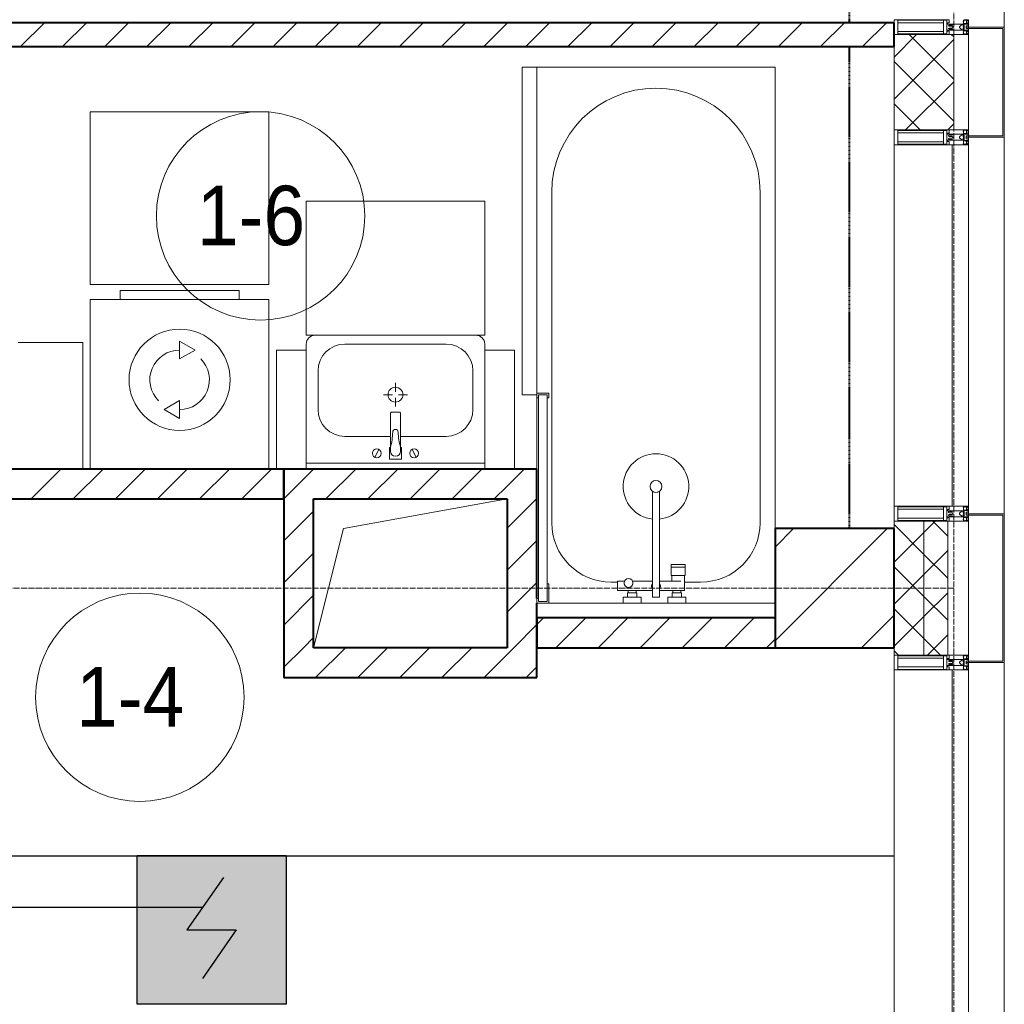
# Model space of a CAD drawing. Header units: millimetres. Extents: x -816133 to 919604, y 87941 to 147341.
# Tile 256 of 256: x 165248 to 168556, y 122935 to 126243. Entities that reach past the tile are written whole.
import ezdxf

# ---------------------------------------------------------------- set-up
doc = ezdxf.new("R2010")
doc.units = ezdxf.units.MM
for name, pattern in [('ADSK_Линия сетки', [25, 20, -2.5, 0, -2.5]), ('Линия сетки', [25, 20, -2.5, 0, -2.5]), ('Штрих_3_1_5_', [4.5, 3, -1.5]), ('Штриховая_ш3 п1_5', [4.5, 3, -1.5])]:
    doc.linetypes.add(name, pattern=pattern)
for name, color, linetype, lineweight in [('A-000-M_MASS', 7, 'Continuous', 18), ('A-010-A_ROOM', 7, 'Continuous', 20), ('A-200-M_WALL', 7, 'Continuous', 18), ('A-200-M_WALL_INT', 7, 'Continuous', 18), ('A-200-M_WALL_PAT', 7, 'Continuous', 40), ('A-214-M_CURT_WALL', 7, 'Continuous', 18), ('A-215-M_CURT_PANEL', 7, 'Continuous', 18), ('A-280-M_COLUMN', 7, 'Continuous', 18), ('A-700-M_FFE', 7, 'Continuous', 18), ('E-610-M_EPS', 7, 'Continuous', 18), ('M-520-M_DRAINAGE_FW', 7, 'Continuous', 18), ('S-280-M_COLUMN', 7, 'Continuous', 18), ('Z-030-M_GRID', 7, 'Continuous', 9), ('Z-060-M_DETAIL', 7, 'Continuous', 18), ('СОУЭ', 1, 'Continuous', 30), ('СС-011-ПОЖ-СИГНАЛИЗАЦИЯ', 1, 'Continuous', 30)]:
    doc.layers.add(name, color=color, linetype=linetype, lineweight=lineweight)
doc.layers.add('A-010-M_ROOM_SEPARATION', color=4, linetype='Штриховая_ш3 п1_5', lineweight=40, true_color=0x00ffff)
doc.layers.add('EI_HATCH_GALV', color=7, linetype='Continuous')
doc.styles.add('Arial_2', font='arial.ttf', dxfattribs={"width": 0.9, "height": 400})

# ---------------------------------------------------------------- blocks, each defined once
blk = doc.blocks.new('13эт')
at = {"layer": 'S-280-M_COLUMN', "lineweight": 9}
h = blk.add_hatch(dxfattribs=at)
h.set_pattern_fill('FP_28', color=9, style=0, pattern_type=2)
h.set_pattern_definition([(45, (306945.4, 105532.93), (-314.309, 314.309), []), (45, (307259.7, 105532.93), (-314.309, 314.309), [555.625, -111.125, 3.353, -107.772])])
h.paths.add_polyline_path([(443495.4, 124132.9), (443495.4, 124532.9), (443095.4, 124532.9), (443095.4, 124132.9)])
at = {"layer": 'A-000-M_MASS', "color": 9}
for p, q in [((441645.4, 124532.9), (442195.4, 124632.9)), ((441545.4, 124132.9), (441645.4, 124532.9))]:
    blk.add_line(p, q, dxfattribs=at)
at = {"layer": 'A-010-A_ROOM', "color": 9}
for centre in [(441367.4, 125583.5), (440961.7, 123966.2)]:
    blk.add_circle(centre, 350, dxfattribs=at)
at = {"layer": 'A-010-M_ROOM_SEPARATION', "color": 9, "linetype": 'Штрих_3_1_5_'}
for p, q in [((443345.4, 126232.9), (443345.4, 126282.9)), ((443345.4, 124532.9), (443345.4, 126152.9))]:
    blk.add_line(p, q, dxfattribs=at)
at = {"layer": 'A-200-M_WALL', "color": 9, "lineweight": 9}
for p, q in [((443495.4, 126192.9), (443495.4, 125872.9)), ((443695.4, 126192.9), (443495.4, 126192.9)), ((443695.4, 125872.9), (443695.4, 126192.9)), ((443495.4, 125872.9), (443695.4, 125872.9)), ((443495.4, 124557.9), (443495.4, 124532.9)), ((443675.4, 124557.9), (443495.4, 124557.9)), ((443595.4, 124107.9), (443595.4, 124557.9)), ((443675.4, 124107.9), (443675.4, 124557.9)), ((443495.4, 124132.9), (443495.4, 124107.9)), ((443495.4, 124107.9), (443675.4, 124107.9))]:
    blk.add_line(p, q, dxfattribs=at)
at = {"layer": 'A-200-M_WALL', "color": 9}
for p, q in [((443495.4, 123432.5), (438695, 123432.5)), ((438695, 123432.5), (443495.4, 123432.5)), ((443495.4, 123433.3), (439995.4, 123433.3)), ((439995.4, 123433.3), (443495.4, 123433.3)), ((443495.4, 123432.5), (443495.4, 123433.3))]:
    blk.add_line(p, q, dxfattribs=at)
at = {"layer": 'A-200-M_WALL_INT', "color": 9, "lineweight": 40}
for p, q in [((443495.4, 126232.9), (439445.4, 126232.9)), ((443495.4, 126152.9), (443495.4, 126232.9)), ((439445.4, 126152.9), (443495.4, 126152.9)), ((441445.4, 124732.9), (439945.4, 124732.9)), ((442195.4, 124732.9), (441445.4, 124732.9)), ((441445.4, 124732.9), (441445.4, 124632.9)), ((441445.4, 124632.9), (441445.4, 124732.9)), ((442295.4, 124732.9), (442195.4, 124732.9)), ((442295.4, 124297.9), (442295.4, 124732.9)), ((439945.4, 124632.9), (441445.4, 124632.9)), ((441445.4, 124632.9), (441445.4, 124132.9)), ((441545.4, 124632.9), (442195.4, 124632.9)), ((441545.4, 124132.9), (441545.4, 124632.9)), ((442195.4, 124632.9), (442195.4, 124132.9)), ((442295.4, 124132.9), (442295.4, 124282.9)), ((443095.4, 124232.9), (442295.4, 124232.9)), ((442295.4, 124232.9), (442295.4, 124132.9)), ((441445.4, 124132.9), (441445.4, 124032.9)), ((442195.4, 124132.9), (441545.4, 124132.9)), ((442295.4, 124132.9), (443095.4, 124132.9)), ((442295.4, 124032.9), (442295.4, 124132.9)), ((441445.4, 124032.9), (442295.4, 124032.9))]:
    blk.add_line(p, q, dxfattribs=at)
at = {"layer": 'A-200-M_WALL_PAT', "color": 9, "linetype": 'Continuous', "lineweight": 9}
for p, q in [((440561.1, 126152.9), (440641.1, 126232.9)), ((440702.5, 126152.9), (440782.5, 126232.9)), ((440843.9, 126152.9), (440923.9, 126232.9)), ((440985.3, 126152.9), (441065.3, 126232.9)), ((441126.8, 126152.9), (441206.8, 126232.9)), ((441268.2, 126152.9), (441348.2, 126232.9)), ((441409.6, 126152.9), (441489.6, 126232.9)), ((441551, 126152.9), (441631, 126232.9)), ((441692.4, 126152.9), (441772.4, 126232.9)), ((441833.9, 126152.9), (441913.9, 126232.9)), ((441975.3, 126152.9), (442055.3, 126232.9)), ((442116.7, 126152.9), (442196.7, 126232.9)), ((442258.1, 126152.9), (442338.1, 126232.9)), ((442399.5, 126152.9), (442479.5, 126232.9)), ((442541, 126152.9), (442621, 126232.9)), ((442682.4, 126152.9), (442762.4, 126232.9)), ((442823.8, 126152.9), (442903.8, 126232.9)), ((442965.2, 126152.9), (443045.2, 126232.9)), ((443106.7, 126152.9), (443186.7, 126232.9)), ((443248.1, 126152.9), (443328.1, 126232.9)), ((443389.5, 126152.9), (443469.5, 126232.9)), ((440596.7, 124632.9), (440696.7, 124732.9)), ((440738.1, 124632.9), (440838.1, 124732.9)), ((440879.5, 124632.9), (440979.5, 124732.9)), ((441021, 124632.9), (441121, 124732.9)), ((441162.4, 124632.9), (441262.4, 124732.9)), ((441303.8, 124632.9), (441403.8, 124732.9)), ((441445.4, 124633.1), (441545.2, 124732.9)), ((441586.7, 124632.9), (441686.7, 124732.9)), ((441728.1, 124632.9), (441828.1, 124732.9)), ((441869.5, 124632.9), (441969.5, 124732.9)), ((442010.9, 124632.9), (442110.9, 124732.9)), ((442195.4, 124676), (442252.3, 124732.9)), ((442152.3, 124632.9), (442195.4, 124676)), ((441445.2, 124632.9), (441445.4, 124633.1)), ((442195.4, 124534.6), (442295.4, 124634.6)), ((441445.4, 124491.7), (441545.4, 124591.7)), ((442195.4, 124393.2), (442295.4, 124493.2)), ((441445.4, 124350.3), (441545.4, 124450.3)), ((442195.4, 124251.7), (442295.4, 124351.7)), ((441445.4, 124208.8), (441545.4, 124308.8)), ((442295.4, 124210.3), (442318, 124232.9)), ((442359.4, 124132.9), (442459.4, 124232.9)), ((442500.9, 124132.9), (442600.9, 124232.9)), ((442642.3, 124132.9), (442742.3, 124232.9)), ((442783.7, 124132.9), (442883.7, 124232.9)), ((442925.1, 124132.9), (443025.1, 124232.9)), ((442218, 124132.9), (442295.4, 124210.3)), ((441510.9, 124132.9), (441545.4, 124167.4)), ((441445.4, 124067.4), (441510.9, 124132.9)), ((441552.3, 124032.9), (441652.3, 124132.9)), ((441693.8, 124032.9), (441793.8, 124132.9)), ((441835.2, 124032.9), (441935.2, 124132.9)), ((441976.6, 124032.9), (442076.6, 124132.9)), ((442118, 124032.9), (442218, 124132.9)), ((443066.6, 124132.9), (443095.4, 124161.8)), ((442259.4, 124032.9), (442295.4, 124068.9))]:
    blk.add_line(p, q, dxfattribs=at)
at = {"layer": 'A-200-M_WALL_PAT', "color": 9, "linetype": 'Continuous', "lineweight": 5}
for p, q in [((443495.4, 126117.4), (443570.9, 126192.9)), ((443695.4, 126043.5), (443546, 126192.9)), ((443695.4, 126184.9), (443687.4, 126192.9)), ((443495.4, 125976), (443695.4, 126176)), ((443695.4, 125902.1), (443495.4, 126102.1)), ((443533.8, 125872.9), (443695.4, 126034.6)), ((443583.1, 125872.9), (443495.4, 125960.6)), ((443675.2, 125872.9), (443695.4, 125893.2)), ((443595.4, 124446.4), (443495.4, 124546.4)), ((443595.4, 124520.4), (443633, 124557.9)), ((443675.4, 124507.8), (443625.3, 124557.9)), ((443495.4, 124420.4), (443595.4, 124520.4)), ((443595.4, 124378.9), (443675.4, 124458.9)), ((443675.4, 124366.4), (443595.4, 124446.4)), ((443595.4, 124305), (443495.4, 124405)), ((443495.4, 124278.9), (443595.4, 124378.9)), ((443595.4, 124237.5), (443675.4, 124317.5)), ((443675.4, 124225), (443595.4, 124305)), ((443595.4, 124163.6), (443495.4, 124263.6)), ((443495.4, 124137.5), (443595.4, 124237.5)), ((443651.1, 124107.9), (443595.4, 124163.6)), ((443607.2, 124107.9), (443675.4, 124176.1)), ((443509.6, 124107.9), (443495.4, 124122.2))]:
    blk.add_line(p, q, dxfattribs=at)
at = {"layer": 'A-214-M_CURT_WALL', "color": 9, "lineweight": 5, "extrusion": (0, 0, -1)}
for p, q in [((443495.4, 126242.9), (443495.4, 126192.9)), ((443745.4, 126217.9), (443745.4, 126242.9)), ((443495.4, 126192.9), (443745.4, 126192.9)), ((443745.4, 126192.9), (443745.4, 126212.9)), ((443745.4, 125872.9), (443495.4, 125872.9)), ((443495.4, 125872.9), (443495.4, 125822.9)), ((443745.4, 125852.9), (443745.4, 125872.9)), ((443495.4, 125822.9), (443745.4, 125822.9)), ((443745.4, 125822.9), (443745.4, 125847.9)), ((443745.4, 124607.9), (443495.4, 124607.9)), ((443495.4, 124607.9), (443495.4, 124557.9)), ((443745.4, 124582.9), (443745.4, 124607.9)), ((443745.4, 124557.9), (443745.4, 124577.9)), ((443495.4, 124557.9), (443745.4, 124557.9)), ((443745.4, 124107.9), (443495.4, 124107.9)), ((443495.4, 124107.9), (443495.4, 124057.9)), ((443745.4, 124087.9), (443745.4, 124107.9)), ((443745.4, 124057.9), (443745.4, 124082.9)), ((443495.4, 124057.9), (443745.4, 124057.9))]:
    blk.add_line(p, q, dxfattribs=at)
at = {"layer": 'A-214-M_CURT_WALL', "color": 9, "lineweight": 5}
for p, q in [((443745.4, 125872.9), (443745.4, 126192.9)), ((443495.4, 124607.9), (443495.4, 125822.9)), ((443745.4, 124107.9), (443745.4, 124557.9)), ((443495.4, 122842.9), (443495.4, 124057.9))]:
    blk.add_line(p, q, dxfattribs=at)
at = {"layer": 'A-215-M_CURT_PANEL', "color": 9, "lineweight": 5}
for p, q in [((443690.4, 125822.9), (443690.4, 124607.9)), ((443745.4, 125822.9), (443690.4, 125822.9)), ((443745.4, 124607.9), (443745.4, 125822.9)), ((443690.4, 124607.9), (443745.4, 124607.9)), ((443690.4, 124057.9), (443690.4, 122842.9)), ((443745.4, 124057.9), (443690.4, 124057.9)), ((443745.4, 122842.9), (443745.4, 124057.9))]:
    blk.add_line(p, q, dxfattribs=at)
at = {"layer": 'A-280-M_COLUMN', "color": 9, "lineweight": 5}
for p, q in [((443865.4, 126217.9), (443865.4, 127482.9)), ((443745.4, 126217.9), (443865.4, 126217.9)), ((443745.4, 126212.9), (443745.4, 126217.9)), ((443865.4, 126217.9), (443865.4, 125847.9)), ((443860.4, 126212.9), (443745.4, 126212.9)), ((443860.4, 125852.9), (443860.4, 126212.9)), ((443745.4, 125847.9), (443745.4, 125852.9)), ((443745.4, 125852.9), (443860.4, 125852.9)), ((443865.4, 125847.9), (443745.4, 125847.9)), ((443865.4, 124582.9), (443865.4, 125847.9)), ((443745.4, 124582.9), (443865.4, 124582.9)), ((443745.4, 124577.9), (443745.4, 124582.9)), ((443860.4, 124577.9), (443745.4, 124577.9)), ((443860.4, 124087.9), (443860.4, 124577.9)), ((443865.4, 124582.9), (443865.4, 124082.9)), ((443745.4, 124082.9), (443745.4, 124087.9)), ((443745.4, 124087.9), (443860.4, 124087.9)), ((443865.4, 124082.9), (443745.4, 124082.9)), ((443865.4, 122817.9), (443865.4, 124082.9))]:
    blk.add_line(p, q, dxfattribs=at)
at = {"layer": 'A-700-M_FFE', "color": 9, "lineweight": 9}
for p, q in [((442295.4, 126082.9), (442245.4, 126082.9)), ((442245.4, 126082.9), (442245.4, 124982.9)), ((442295.4, 124987.8), (442295.4, 126082.9)), ((441395.4, 125932.9), (440795.4, 125932.9)), ((440795.4, 125932.9), (440795.4, 125352.9)), ((441395.4, 125352.9), (441395.4, 125932.9)), ((441520.4, 125632.9), (441520.4, 125182.9)), ((442120.4, 125632.9), (441520.4, 125632.9)), ((442120.4, 125182.9), (442120.4, 125632.9)), ((440795.4, 125352.9), (441395.4, 125352.9)), ((440770.4, 125157.9), (440552.9, 125157.9)), ((440770.4, 124732.9), (440770.4, 125157.9)), ((441520.4, 125182.9), (442120.4, 125182.9)), ((441420.4, 125132.9), (441420.4, 124732.9)), ((441520.4, 125132.9), (441420.4, 125132.9)), ((441520.4, 124732.9), (441520.4, 125132.9)), ((442120.4, 125132.9), (442120.4, 124732.9)), ((442220.4, 125132.9), (442120.4, 125132.9)), ((442220.4, 124732.9), (442220.4, 125132.9)), ((442245.4, 124982.9), (442295.3, 124982.9))]:
    blk.add_line(p, q, dxfattribs=at)
at = {"layer": 'E-610-M_EPS', "color": 9}
for p, q in [((440895.4, 125332.9), (441295.4, 125332.9)), ((440895.4, 125302.9), (440895.4, 125332.9)), ((441295.4, 125332.9), (441295.4, 125302.9)), ((440795.4, 125302.9), (441395.4, 125302.9)), ((440795.4, 124732.9), (440795.4, 125302.9)), ((441395.4, 125302.9), (441395.4, 124732.9)), ((441095.4, 125162.9), (441147.4, 125132.9)), ((441095.4, 125102.9), (441095.4, 125162.9)), ((441147.4, 125132.9), (441095.4, 125102.9)), ((441043.4, 124932.9), (441095.4, 124962.9)), ((441095.4, 124962.9), (441095.4, 124902.9)), ((441095.4, 124902.9), (441043.4, 124932.9))]:
    blk.add_line(p, q, dxfattribs=at)
for radius, start, end in [(170, 0, 180), (100, 90, 225), (100, 270, 45), (170, 180, 0)]:
    blk.add_arc((441095.4, 125032.9), radius, start, end, dxfattribs=at)
at = {"layer": 'M-520-M_DRAINAGE_FW', "color": 9}
for p, q in [((443095.4, 126082.9), (442295.4, 126082.9)), ((443095.4, 124532.9), (443095.4, 126082.9)), ((442345.4, 124552.9), (442345.4, 125662.9)), ((443045.4, 125662.9), (443045.4, 124552.9)), ((441520.4, 125152.9), (441520.4, 125132.9)), ((441990.4, 125152.9), (441650.4, 125152.9)), ((442120.4, 125132.9), (442120.4, 125152.9)), ((441560.4, 125062.9), (441560.4, 124932.9)), ((442080.4, 124932.9), (442080.4, 125062.9)), ((441820.4, 125022.9), (441820.4, 124992.9)), ((441780.4, 124982.9), (441810.4, 124982.9)), ((441820.4, 124942.9), (441820.4, 124972.9)), ((441830.4, 124982.9), (441860.4, 124982.9)), ((442335.4, 124987.9), (442295.3, 124987.9)), ((442295.3, 124987.9), (442295.3, 124972.9)), ((442295.3, 124972.9), (442300.3, 124972.9)), ((442295.4, 124972.9), (442295.4, 124732.9)), ((442300.3, 124972.9), (442300.3, 124982.9)), ((442300.3, 124982.9), (442330.4, 124982.9)), ((442300.3, 124982.9), (442300.3, 124287.9)), ((442330.4, 124982.9), (442300.3, 124982.9)), ((442330.4, 124982.9), (442330.4, 124972.9)), ((442330.4, 124287.9), (442330.4, 124982.9)), ((442330.4, 124972.9), (442335.4, 124972.9)), ((442335.4, 124972.9), (442335.4, 124987.9)), ((441834.4, 124923.8), (441806.4, 124923.8)), ((441803.4, 124920.8), (441803.4, 124806)), ((441837.4, 124806), (441837.4, 124920.8)), ((441650.4, 124842.9), (441803.4, 124842.9)), ((441837.4, 124842.9), (441990.4, 124842.9)), ((441750.7, 124772.7), (441764.8, 124799.3)), ((441803.4, 124806), (441800.4, 124806)), ((441800.4, 124806), (441800.4, 124766)), ((441803.4, 124806), (441803.4, 124792.9)), ((441837.4, 124792.9), (441837.4, 124806)), ((441840.4, 124806), (441837.4, 124806)), ((441840.4, 124766), (441840.4, 124806)), ((441890.1, 124772.7), (441876, 124799.3)), ((441800.4, 124766), (441840.4, 124766)), ((442120.4, 124752.9), (441520.4, 124752.9)), ((442684.1, 124658), (442684.1, 124302.9)), ((442706.7, 124302.9), (442706.7, 124658)), ((442746.5, 124412), (442746.5, 124403)), ((442793.5, 124412), (442746.5, 124412)), ((442746.5, 124403), (442746.5, 124375.4)), ((442793.5, 124403), (442746.5, 124403)), ((442746.5, 124403), (442793.5, 124403)), ((442793.5, 124403), (442793.5, 124412)), ((442793.5, 124375.4), (442793.5, 124403)), ((442746.5, 124375.4), (442793.5, 124375.4)), ((442748.8, 124375.4), (442748.8, 124356.7)), ((442791.6, 124375.4), (442748.8, 124375.4)), ((442791.6, 124325), (442791.6, 124375.4)), ((442335.4, 124347.9), (442330.4, 124347.9)), ((442330.4, 124347.9), (442330.4, 124287.9)), ((442335.4, 124282.9), (442335.4, 124347.9)), ((442566.3, 124352.9), (442545.4, 124352.9)), ((442589.7, 124356.7), (442566.3, 124356.7)), ((442566.3, 124356.7), (442566.3, 124325)), ((442684.1, 124356.7), (442616.7, 124356.7)), ((442778.7, 124356.7), (442706.7, 124356.7)), ((442845.4, 124352.9), (442791.6, 124352.9)), ((442300.3, 124297.9), (442295.4, 124297.9)), ((442295.4, 124297.9), (442295.4, 124282.9)), ((442300.3, 124287.9), (442300.3, 124297.9)), ((442566.3, 124325), (442684.1, 124325)), ((442645.4, 124302.9), (442585.6, 124302.9)), ((442585.6, 124302.9), (442585.6, 124282.9)), ((442631.4, 124316.9), (442599.4, 124316.9)), ((442599.4, 124316.9), (442599.4, 124302.9)), ((442599.4, 124302.9), (442631.4, 124302.9)), ((442629, 124325), (442602.1, 124325)), ((442602.1, 124325), (442602.1, 124316.9)), ((442602.1, 124316.9), (442629, 124316.9)), ((442629, 124316.9), (442629, 124325)), ((442631.4, 124302.9), (442631.4, 124316.9)), ((442645.4, 124282.9), (442645.4, 124302.9)), ((442684.1, 124302.9), (442706.7, 124302.9)), ((442706.7, 124325), (442778.7, 124325)), ((442735.4, 124302.9), (442735.4, 124282.9)), ((442795.2, 124302.9), (442735.4, 124302.9)), ((442749.4, 124316.9), (442749.4, 124302.9)), ((442781.4, 124316.9), (442749.4, 124316.9)), ((442749.4, 124302.9), (442781.4, 124302.9)), ((442751.8, 124325), (442751.8, 124316.9)), ((442778.7, 124325), (442751.8, 124325)), ((442751.8, 124316.9), (442778.7, 124316.9)), ((442778.7, 124325), (442791.6, 124325)), ((442778.7, 124316.9), (442778.7, 124325)), ((442781.4, 124302.9), (442781.4, 124316.9)), ((442795.2, 124282.9), (442795.2, 124302.9)), ((442295.4, 124282.9), (442335.4, 124282.9)), ((442330.4, 124287.9), (442300.3, 124287.9)), ((442300.3, 124287.9), (442330.4, 124287.9)), ((442335.4, 124282.9), (442585.6, 124282.9)), ((442585.6, 124282.9), (442645.4, 124282.9)), ((442645.4, 124282.9), (442735.4, 124282.9)), ((442735.4, 124282.9), (442795.2, 124282.9)), ((442795.2, 124282.9), (443095.4, 124282.9))]:
    blk.add_line(p, q, dxfattribs=at)
for centre, radius, start, end in [((442695.4, 125662.9), 350, 0, 180), ((441550.4, 125152.9), 30, 90, 180), ((442090.4, 125152.9), 30, 0, 90), ((441650.4, 125062.9), 90, 90, 180), ((441990.4, 125062.9), 90, 0, 90), ((441820.4, 124982.9), 25, 0, 180), ((441820.4, 124982.9), 25, 180, 0), ((441650.4, 124932.9), 90, 180, 270), ((441806.4, 124920.8), 3, 90, 180), ((441834.4, 124920.8), 3, 0, 90), ((441990.4, 124932.9), 90, 270, 0), ((441806.4, 124920.8), 3, 105, 165), ((441834.4, 124920.8), 3, 15, 75), ((441820.4, 124857), 9.19, 0, 180), ((441602.8, 124862.8), 208.5, 344.1823, 358.4054), ((442038, 124862.8), 208.5, 181.5946, 195.8177), ((441757.7, 124786), 15, 0, 180), ((441820.4, 124792.9), 17, 180, 0), ((441883.1, 124786), 15, 0, 180), ((441757.7, 124786), 15, 180, 0), ((441883.1, 124786), 15, 180, 0), ((442695.4, 124674.5), 110, 275.916, 264.084), ((442695.4, 124674.5), 20, 0, 180), ((442695.4, 124674.5), 20, 180, 0), ((442695.4, 124674.5), 20, 235.4667, 304.5333), ((442545.4, 124552.9), 200, 180, 270), ((442845.4, 124552.9), 200, 270, 0), ((442603.2, 124350.1), 15, 0, 180), ((442603.2, 124350.1), 15, 154.0483, 25.9517), ((442603.2, 124350.1), 15, 180, 0), ((442695.4, 124339), 15.5, 137.0093, 222.9907), ((442695.4, 124339), 15.5, 317.0093, 42.9907)]:
    blk.add_arc(centre, radius, start, end, dxfattribs=at)
at = {"layer": 'S-280-M_COLUMN', "color": 9, "lineweight": 40}
for p, q in [((443495.4, 124532.9), (443095.4, 124532.9)), ((443095.4, 124532.9), (443095.4, 124132.9)), ((443495.4, 124132.9), (443495.4, 124532.9)), ((443095.4, 124132.9), (443495.4, 124132.9))]:
    blk.add_line(p, q, dxfattribs=at)
at = {"layer": 'Z-030-M_GRID', "color": 9, "linetype": 'Линия сетки'}
blk.add_line((443695.4, 117558.7), (443695.4, 138582.9), dxfattribs=at)
at = {"layer": 'Z-030-M_GRID', "color": 9, "linetype": 'ADSK_Линия сетки'}
blk.add_line((443695.4, 124332.9), (399384.3, 124332.9), dxfattribs=at)
at = {"layer": 'Z-060-M_DETAIL', "color": 9, "lineweight": 5, "extrusion": (0, 0, -1)}
for p, q in [((443680.2, 126242.9), (443495.4, 126242.9)), ((443495.4, 126242.9), (443495.4, 126217.9)), ((443495.4, 126192.9), (443495.4, 126217.9)), ((443508.1, 126240.9), (443508.1, 126217.9)), ((443508.1, 126240.9), (443671.9, 126240.9)), ((443661.5, 126232.8), (443508.1, 126232.8)), ((443508.1, 126194.9), (443508.1, 126217.9)), ((443661.5, 126217.9), (443661.5, 126240.9)), ((443661.5, 126217.9), (443661.5, 126194.9)), ((443671.9, 126218.4), (443671.9, 126240.9)), ((443671.9, 126217.4), (443671.9, 126194.9)), ((443674.2, 126231.9), (443680.2, 126231.9)), ((443674.2, 126227.9), (443674.2, 126231.9)), ((443692.4, 126227.9), (443674.2, 126227.9)), ((443680.2, 126225), (443678.2, 126223.8)), ((443678.2, 126222.1), (443678.2, 126223.8)), ((443678.2, 126222.1), (443680.3, 126220.9)), ((443678.2, 126213.8), (443680.3, 126215)), ((443680.2, 126231.9), (443680.2, 126242.9)), ((443680.2, 126225), (443690.7, 126225)), ((443680.3, 126220.9), (443690.8, 126220.9)), ((443680.3, 126215), (443690.8, 126215)), ((443692.4, 126226.6), (443690.7, 126225)), ((443692.4, 126219.2), (443690.8, 126220.9)), ((443692.4, 126216.6), (443690.8, 126215)), ((443692.4, 126226.6), (443692.4, 126227.9)), ((443692.4, 126227.9), (443728.4, 126227.9)), ((443692.4, 126217.9), (443692.4, 126219.2)), ((443692.4, 126217.9), (443692.4, 126216.6)), ((443722.4, 126226.4), (443715.4, 126219.4)), ((443715.4, 126219.4), (443715.4, 126217.9)), ((443715.4, 126216.4), (443715.4, 126217.9)), ((443722.4, 126209.4), (443715.4, 126216.4)), ((443726.9, 126226.4), (443722.4, 126226.4)), ((443726.9, 126225.4), (443726.9, 126226.4)), ((443728.4, 126225.4), (443726.9, 126225.4)), ((443727.4, 126225.3), (443728.8, 126225.3)), ((443727.4, 126220.6), (443727.4, 126225.3)), ((443727.4, 126220.6), (443728.6, 126220.6)), ((443727.4, 126215.3), (443728.6, 126215.3)), ((443727.4, 126215.3), (443727.4, 126210.6)), ((443727.8, 126236.9), (443729.4, 126239.3)), ((443728.8, 126236.3), (443727.8, 126236.9)), ((443728.4, 126240.2), (443728.4, 126241.8)), ((443728.4, 126241.8), (443730.8, 126241.8)), ((443728.4, 126240.2), (443729.4, 126240.2)), ((443728.4, 126227.9), (443728.4, 126225.4)), ((443728.6, 126220.6), (443728.6, 126217.9)), ((443728.6, 126215.3), (443728.6, 126217.9)), ((443730.6, 126217.9), (443728.6, 126217.9)), ((443730.6, 126217.9), (443728.6, 126217.9)), ((443728.8, 126225.3), (443728.8, 126236.3)), ((443729.4, 126240.2), (443729.4, 126239.3)), ((443736.4, 126230.1), (443730.6, 126230.1)), ((443730.6, 126230.1), (443730.6, 126217.9)), ((443730.6, 126205.7), (443730.6, 126217.9)), ((443730.8, 126241.8), (443731.2, 126242.9)), ((443734.8, 126240.4), (443730.8, 126241.8)), ((443745.4, 126242.9), (443731.2, 126242.9)), ((443737.8, 126230.6), (443734, 126229.3)), ((443734.2, 126228.4), (443734, 126229.2)), ((443743.9, 126228.4), (443734.2, 126228.4)), ((443734.8, 126240.4), (443735.5, 126241.6)), ((443735.2, 126241.2), (443737.4, 126240.4)), ((443744.1, 126241.6), (443735.5, 126241.6)), ((443737.4, 126240.4), (443740.9, 126240.4)), ((443737.4, 126217.9), (443737.4, 126222.7)), ((443743.9, 126222.7), (443737.4, 126222.7)), ((443745.4, 126217.9), (443737.4, 126217.9)), ((443737.4, 126217.9), (443737.4, 126213.1)), ((443745.4, 126217.9), (443737.4, 126217.9)), ((443737.8, 126230.6), (443738.5, 126229.7)), ((443740.9, 126231.1), (443738.2, 126230.1)), ((443744.1, 126229.7), (443738.5, 126229.7)), ((443740.9, 126239.2), (443738.9, 126239.2)), ((443738.9, 126239.2), (443738.9, 126232.1)), ((443738.9, 126232.1), (443740.9, 126232.1)), ((443740.9, 126239.2), (443740.9, 126240.4)), ((443740.9, 126231.1), (443740.9, 126232.1)), ((443743.9, 126222.7), (443743.9, 126228.4)), ((443744.1, 126241.6), (443744.1, 126229.7)), ((443745.4, 126242.9), (443745.4, 126217.9)), ((443745.4, 126192.9), (443745.4, 126217.9)), ((443680.2, 126192.9), (443495.4, 126192.9)), ((443661.5, 126203), (443508.1, 126203)), ((443508.1, 126194.9), (443671.9, 126194.9)), ((443674.2, 126207.9), (443674.2, 126203.9)), ((443692.4, 126207.9), (443674.2, 126207.9)), ((443674.2, 126203.9), (443680.2, 126203.9)), ((443678.2, 126213.8), (443678.2, 126212.1)), ((443680.2, 126210.9), (443678.2, 126212.1)), ((443680.2, 126210.9), (443690.7, 126210.9)), ((443680.2, 126203.9), (443680.2, 126192.9)), ((443692.4, 126209.2), (443690.7, 126210.9)), ((443692.4, 126209.2), (443692.4, 126207.9)), ((443692.4, 126207.9), (443728.4, 126207.9)), ((443726.9, 126209.4), (443722.4, 126209.4)), ((443726.9, 126210.4), (443726.9, 126209.4)), ((443728.4, 126210.4), (443726.9, 126210.4)), ((443727.4, 126210.6), (443728.8, 126210.6)), ((443728.8, 126199.6), (443727.8, 126198.9)), ((443727.8, 126198.9), (443729.4, 126196.6)), ((443728.4, 126207.9), (443728.4, 126210.4)), ((443728.4, 126195.6), (443729.4, 126195.6)), ((443728.4, 126195.6), (443728.4, 126194.1)), ((443728.4, 126194.1), (443730.8, 126194.1)), ((443728.8, 126210.6), (443728.8, 126199.6)), ((443729.4, 126195.6), (443729.4, 126196.6)), ((443736.4, 126205.7), (443730.6, 126205.7)), ((443734.8, 126195.4), (443730.8, 126194.1)), ((443730.8, 126194.1), (443731.2, 126192.9)), ((443745.4, 126192.9), (443731.2, 126192.9)), ((443734.2, 126207.4), (443734, 126206.7)), ((443737.8, 126205.2), (443734, 126206.6)), ((443743.9, 126207.4), (443734.2, 126207.4)), ((443734.8, 126195.4), (443735.5, 126194.2)), ((443735.2, 126194.7), (443737.4, 126195.4)), ((443744.1, 126194.2), (443735.5, 126194.2)), ((443743.9, 126213.1), (443737.4, 126213.1)), ((443737.4, 126195.4), (443740.9, 126195.4)), ((443737.8, 126205.2), (443738.5, 126206.1)), ((443740.9, 126204.8), (443738.2, 126205.7)), ((443744.1, 126206.1), (443738.5, 126206.1)), ((443738.9, 126196.6), (443738.9, 126203.7)), ((443738.9, 126203.7), (443740.9, 126203.7)), ((443740.9, 126196.6), (443738.9, 126196.6)), ((443740.9, 126204.8), (443740.9, 126203.7)), ((443740.9, 126196.6), (443740.9, 126195.4)), ((443743.9, 126213.1), (443743.9, 126207.4)), ((443744.1, 126194.2), (443744.1, 126206.1)), ((443680.2, 125872.9), (443495.4, 125872.9)), ((443495.4, 125872.9), (443495.4, 125847.9)), ((443508.1, 125870.9), (443508.1, 125847.9)), ((443508.1, 125870.9), (443671.9, 125870.9)), ((443661.5, 125862.8), (443508.1, 125862.8)), ((443661.5, 125847.9), (443661.5, 125870.9)), ((443671.9, 125848.4), (443671.9, 125870.9)), ((443674.2, 125861.9), (443680.2, 125861.9)), ((443674.2, 125857.9), (443674.2, 125861.9)), ((443692.4, 125857.9), (443674.2, 125857.9)), ((443680.2, 125855), (443678.2, 125853.8)), ((443678.2, 125852.1), (443678.2, 125853.8)), ((443678.2, 125852.1), (443680.3, 125850.9)), ((443680.2, 125861.9), (443680.2, 125872.9)), ((443680.2, 125855), (443690.7, 125855)), ((443680.3, 125850.9), (443690.8, 125850.9)), ((443692.4, 125856.6), (443690.7, 125855)), ((443692.4, 125849.2), (443690.8, 125850.9)), ((443692.4, 125856.6), (443692.4, 125857.9)), ((443692.4, 125857.9), (443728.4, 125857.9)), ((443722.4, 125856.4), (443715.4, 125849.4)), ((443726.9, 125856.4), (443722.4, 125856.4)), ((443726.9, 125855.4), (443726.9, 125856.4)), ((443728.4, 125855.4), (443726.9, 125855.4)), ((443727.4, 125855.3), (443728.8, 125855.3)), ((443727.4, 125850.6), (443727.4, 125855.3)), ((443727.4, 125850.6), (443728.6, 125850.6)), ((443727.8, 125866.9), (443729.4, 125869.3)), ((443728.8, 125866.3), (443727.8, 125866.9)), ((443728.4, 125870.2), (443728.4, 125871.8)), ((443728.4, 125871.8), (443730.8, 125871.8)), ((443728.4, 125870.2), (443729.4, 125870.2)), ((443728.4, 125857.9), (443728.4, 125855.4)), ((443728.6, 125850.6), (443728.6, 125847.9)), ((443728.8, 125855.3), (443728.8, 125866.3)), ((443729.4, 125870.2), (443729.4, 125869.3)), ((443736.4, 125860.1), (443730.6, 125860.1)), ((443730.6, 125860.1), (443730.6, 125847.9)), ((443730.8, 125871.8), (443731.2, 125872.9)), ((443734.8, 125870.4), (443730.8, 125871.8)), ((443745.4, 125872.9), (443731.2, 125872.9)), ((443737.8, 125860.6), (443734, 125859.3)), ((443734.2, 125858.4), (443734, 125859.2)), ((443743.9, 125858.4), (443734.2, 125858.4)), ((443734.8, 125870.4), (443735.5, 125871.6)), ((443735.2, 125871.2), (443737.4, 125870.4)), ((443744.1, 125871.6), (443735.5, 125871.6)), ((443737.4, 125870.4), (443740.9, 125870.4)), ((443737.4, 125847.9), (443737.4, 125852.7)), ((443743.9, 125852.7), (443737.4, 125852.7)), ((443737.8, 125860.6), (443738.5, 125859.7)), ((443740.9, 125861.1), (443738.2, 125860.1)), ((443744.1, 125859.7), (443738.5, 125859.7)), ((443740.9, 125869.2), (443738.9, 125869.2)), ((443738.9, 125869.2), (443738.9, 125862.1)), ((443738.9, 125862.1), (443740.9, 125862.1)), ((443740.9, 125869.2), (443740.9, 125870.4)), ((443740.9, 125861.1), (443740.9, 125862.1)), ((443743.9, 125852.7), (443743.9, 125858.4)), ((443744.1, 125871.6), (443744.1, 125859.7)), ((443745.4, 125872.9), (443745.4, 125847.9)), ((443495.4, 125822.9), (443495.4, 125847.9)), ((443680.2, 125822.9), (443495.4, 125822.9)), ((443508.1, 125824.9), (443508.1, 125847.9)), ((443661.5, 125833), (443508.1, 125833)), ((443508.1, 125824.9), (443671.9, 125824.9)), ((443661.5, 125847.9), (443661.5, 125824.9)), ((443671.9, 125847.4), (443671.9, 125824.9)), ((443674.2, 125837.9), (443674.2, 125833.9)), ((443692.4, 125837.9), (443674.2, 125837.9)), ((443674.2, 125833.9), (443680.2, 125833.9)), ((443678.2, 125843.8), (443680.3, 125845)), ((443678.2, 125843.8), (443678.2, 125842.1)), ((443680.2, 125840.9), (443678.2, 125842.1)), ((443680.2, 125840.9), (443690.7, 125840.9)), ((443680.2, 125833.9), (443680.2, 125822.9)), ((443680.3, 125845), (443690.8, 125845)), ((443692.4, 125839.2), (443690.7, 125840.9)), ((443692.4, 125846.6), (443690.8, 125845)), ((443692.4, 125847.9), (443692.4, 125849.2)), ((443692.4, 125847.9), (443692.4, 125846.6)), ((443692.4, 125839.2), (443692.4, 125837.9)), ((443692.4, 125837.9), (443728.4, 125837.9)), ((443715.4, 125849.4), (443715.4, 125847.9)), ((443715.4, 125846.4), (443715.4, 125847.9)), ((443722.4, 125839.4), (443715.4, 125846.4)), ((443726.9, 125839.4), (443722.4, 125839.4)), ((443726.9, 125840.4), (443726.9, 125839.4)), ((443728.4, 125840.4), (443726.9, 125840.4)), ((443727.4, 125845.3), (443728.6, 125845.3)), ((443727.4, 125845.3), (443727.4, 125840.6)), ((443727.4, 125840.6), (443728.8, 125840.6)), ((443728.8, 125829.6), (443727.8, 125828.9)), ((443727.8, 125828.9), (443729.4, 125826.6)), ((443728.4, 125837.9), (443728.4, 125840.4)), ((443728.4, 125825.6), (443729.4, 125825.6)), ((443728.4, 125825.6), (443728.4, 125824.1)), ((443728.4, 125824.1), (443730.8, 125824.1)), ((443728.6, 125845.3), (443728.6, 125847.9)), ((443730.6, 125847.9), (443728.6, 125847.9)), ((443730.6, 125847.9), (443728.6, 125847.9)), ((443728.8, 125840.6), (443728.8, 125829.6)), ((443729.4, 125825.6), (443729.4, 125826.6)), ((443730.6, 125835.7), (443730.6, 125847.9)), ((443736.4, 125835.7), (443730.6, 125835.7)), ((443734.8, 125825.4), (443730.8, 125824.1)), ((443730.8, 125824.1), (443731.2, 125822.9)), ((443745.4, 125822.9), (443731.2, 125822.9)), ((443734.2, 125837.4), (443734, 125836.7)), ((443737.8, 125835.2), (443734, 125836.6)), ((443743.9, 125837.4), (443734.2, 125837.4)), ((443734.8, 125825.4), (443735.5, 125824.2)), ((443735.2, 125824.7), (443737.4, 125825.4)), ((443744.1, 125824.2), (443735.5, 125824.2)), ((443745.4, 125847.9), (443737.4, 125847.9)), ((443737.4, 125847.9), (443737.4, 125843.1)), ((443745.4, 125847.9), (443737.4, 125847.9)), ((443743.9, 125843.1), (443737.4, 125843.1)), ((443737.4, 125825.4), (443740.9, 125825.4)), ((443737.8, 125835.2), (443738.5, 125836.1)), ((443740.9, 125834.8), (443738.2, 125835.7)), ((443744.1, 125836.1), (443738.5, 125836.1)), ((443738.9, 125826.6), (443738.9, 125833.7)), ((443738.9, 125833.7), (443740.9, 125833.7)), ((443740.9, 125826.6), (443738.9, 125826.6)), ((443740.9, 125834.8), (443740.9, 125833.7)), ((443740.9, 125826.6), (443740.9, 125825.4)), ((443743.9, 125843.1), (443743.9, 125837.4)), ((443744.1, 125824.2), (443744.1, 125836.1)), ((443745.4, 125822.9), (443745.4, 125847.9)), ((443680.2, 124607.9), (443495.4, 124607.9)), ((443495.4, 124607.9), (443495.4, 124582.9)), ((443508.1, 124605.9), (443508.1, 124582.9)), ((443508.1, 124605.9), (443671.9, 124605.9)), ((443661.5, 124597.8), (443508.1, 124597.8)), ((443661.5, 124582.9), (443661.5, 124605.9)), ((443671.9, 124583.4), (443671.9, 124605.9)), ((443674.2, 124596.9), (443680.2, 124596.9)), ((443674.2, 124592.9), (443674.2, 124596.9)), ((443692.4, 124592.9), (443674.2, 124592.9)), ((443680.2, 124596.9), (443680.2, 124607.9)), ((443692.4, 124591.6), (443692.4, 124592.9)), ((443692.4, 124592.9), (443728.4, 124592.9)), ((443727.8, 124601.9), (443729.4, 124604.3)), ((443728.8, 124601.3), (443727.8, 124601.9)), ((443728.4, 124605.2), (443728.4, 124606.8)), ((443728.4, 124606.8), (443730.8, 124606.8)), ((443728.4, 124605.2), (443729.4, 124605.2)), ((443728.4, 124592.9), (443728.4, 124590.4)), ((443728.8, 124590.3), (443728.8, 124601.3)), ((443729.4, 124605.2), (443729.4, 124604.3)), ((443736.4, 124595.1), (443730.6, 124595.1)), ((443730.6, 124595.1), (443730.6, 124582.9)), ((443730.8, 124606.8), (443731.2, 124607.9)), ((443734.8, 124605.4), (443730.8, 124606.8)), ((443745.4, 124607.9), (443731.2, 124607.9)), ((443737.8, 124595.6), (443734, 124594.3)), ((443734.2, 124593.4), (443734, 124594.2)), ((443743.9, 124593.4), (443734.2, 124593.4)), ((443734.8, 124605.4), (443735.5, 124606.6)), ((443735.2, 124606.2), (443737.4, 124605.4)), ((443744.1, 124606.6), (443735.5, 124606.6)), ((443737.4, 124605.4), (443740.9, 124605.4)), ((443737.8, 124595.6), (443738.5, 124594.7)), ((443740.9, 124596.1), (443738.2, 124595.1)), ((443744.1, 124594.7), (443738.5, 124594.7)), ((443740.9, 124604.2), (443738.9, 124604.2)), ((443738.9, 124604.2), (443738.9, 124597.1)), ((443738.9, 124597.1), (443740.9, 124597.1)), ((443740.9, 124604.2), (443740.9, 124605.4)), ((443740.9, 124596.1), (443740.9, 124597.1)), ((443743.9, 124587.7), (443743.9, 124593.4)), ((443744.1, 124606.6), (443744.1, 124594.7)), ((443745.4, 124607.9), (443745.4, 124582.9)), ((443495.4, 124557.9), (443495.4, 124582.9)), ((443508.1, 124559.9), (443508.1, 124582.9)), ((443661.5, 124568), (443508.1, 124568)), ((443508.1, 124559.9), (443671.9, 124559.9)), ((443661.5, 124582.9), (443661.5, 124559.9)), ((443671.9, 124582.4), (443671.9, 124559.9)), ((443674.2, 124572.9), (443674.2, 124568.9)), ((443692.4, 124572.9), (443674.2, 124572.9)), ((443674.2, 124568.9), (443680.2, 124568.9)), ((443680.2, 124590), (443678.2, 124588.8)), ((443678.2, 124587.1), (443678.2, 124588.8)), ((443678.2, 124587.1), (443680.3, 124585.9)), ((443678.2, 124578.8), (443680.3, 124580)), ((443678.2, 124578.8), (443678.2, 124577.1)), ((443680.2, 124575.9), (443678.2, 124577.1)), ((443680.2, 124590), (443690.7, 124590)), ((443680.2, 124575.9), (443690.7, 124575.9)), ((443680.2, 124568.9), (443680.2, 124557.9)), ((443680.3, 124585.9), (443690.8, 124585.9)), ((443680.3, 124580), (443690.8, 124580)), ((443692.4, 124591.6), (443690.7, 124590)), ((443692.4, 124574.2), (443690.7, 124575.9)), ((443692.4, 124584.2), (443690.8, 124585.9)), ((443692.4, 124581.6), (443690.8, 124580)), ((443692.4, 124582.9), (443692.4, 124584.2)), ((443692.4, 124582.9), (443692.4, 124581.6)), ((443692.4, 124574.2), (443692.4, 124572.9)), ((443692.4, 124572.9), (443728.4, 124572.9)), ((443722.4, 124591.4), (443715.4, 124584.4)), ((443715.4, 124584.4), (443715.4, 124582.9)), ((443715.4, 124581.4), (443715.4, 124582.9)), ((443722.4, 124574.4), (443715.4, 124581.4)), ((443726.9, 124591.4), (443722.4, 124591.4)), ((443726.9, 124574.4), (443722.4, 124574.4)), ((443726.9, 124590.4), (443726.9, 124591.4)), ((443728.4, 124590.4), (443726.9, 124590.4)), ((443726.9, 124575.4), (443726.9, 124574.4)), ((443728.4, 124575.4), (443726.9, 124575.4)), ((443727.4, 124590.3), (443728.8, 124590.3)), ((443727.4, 124585.6), (443727.4, 124590.3)), ((443727.4, 124585.6), (443728.6, 124585.6)), ((443727.4, 124580.3), (443728.6, 124580.3)), ((443727.4, 124580.3), (443727.4, 124575.6)), ((443727.4, 124575.6), (443728.8, 124575.6)), ((443728.8, 124564.6), (443727.8, 124563.9)), ((443727.8, 124563.9), (443729.4, 124561.6)), ((443728.4, 124572.9), (443728.4, 124575.4)), ((443728.4, 124560.6), (443729.4, 124560.6)), ((443728.4, 124560.6), (443728.4, 124559.1)), ((443728.6, 124585.6), (443728.6, 124582.9)), ((443728.6, 124580.3), (443728.6, 124582.9)), ((443730.6, 124582.9), (443728.6, 124582.9)), ((443730.6, 124582.9), (443728.6, 124582.9)), ((443728.8, 124575.6), (443728.8, 124564.6)), ((443729.4, 124560.6), (443729.4, 124561.6)), ((443730.6, 124570.7), (443730.6, 124582.9)), ((443736.4, 124570.7), (443730.6, 124570.7)), ((443734.8, 124560.4), (443730.8, 124559.1)), ((443734.2, 124572.4), (443734, 124571.7)), ((443737.8, 124570.2), (443734, 124571.6)), ((443743.9, 124572.4), (443734.2, 124572.4)), ((443734.8, 124560.4), (443735.5, 124559.2)), ((443735.2, 124559.7), (443737.4, 124560.4)), ((443737.4, 124582.9), (443737.4, 124587.7)), ((443743.9, 124587.7), (443737.4, 124587.7)), ((443745.4, 124582.9), (443737.4, 124582.9)), ((443737.4, 124582.9), (443737.4, 124578.1)), ((443745.4, 124582.9), (443737.4, 124582.9)), ((443743.9, 124578.1), (443737.4, 124578.1)), ((443737.4, 124560.4), (443740.9, 124560.4)), ((443737.8, 124570.2), (443738.5, 124571.1)), ((443740.9, 124569.8), (443738.2, 124570.7)), ((443744.1, 124571.1), (443738.5, 124571.1)), ((443738.9, 124561.6), (443738.9, 124568.7)), ((443738.9, 124568.7), (443740.9, 124568.7)), ((443740.9, 124561.6), (443738.9, 124561.6)), ((443740.9, 124569.8), (443740.9, 124568.7)), ((443740.9, 124561.6), (443740.9, 124560.4)), ((443743.9, 124578.1), (443743.9, 124572.4)), ((443744.1, 124559.2), (443744.1, 124571.1)), ((443745.4, 124557.9), (443745.4, 124582.9)), ((443680.2, 124557.9), (443495.4, 124557.9)), ((443728.4, 124559.1), (443730.8, 124559.1)), ((443730.8, 124559.1), (443731.2, 124557.9)), ((443745.4, 124557.9), (443731.2, 124557.9)), ((443744.1, 124559.2), (443735.5, 124559.2)), ((443680.2, 124107.9), (443495.4, 124107.9)), ((443495.4, 124107.9), (443495.4, 124082.9)), ((443508.1, 124105.9), (443508.1, 124082.9)), ((443508.1, 124105.9), (443671.9, 124105.9)), ((443661.5, 124097.8), (443508.1, 124097.8)), ((443661.5, 124082.9), (443661.5, 124105.9)), ((443671.9, 124083.4), (443671.9, 124105.9)), ((443674.2, 124096.9), (443680.2, 124096.9)), ((443674.2, 124092.9), (443674.2, 124096.9)), ((443680.2, 124096.9), (443680.2, 124107.9)), ((443727.8, 124101.9), (443729.4, 124104.3)), ((443728.8, 124101.3), (443727.8, 124101.9)), ((443728.4, 124105.2), (443728.4, 124106.8)), ((443728.4, 124106.8), (443730.8, 124106.8)), ((443728.4, 124105.2), (443729.4, 124105.2)), ((443728.8, 124090.3), (443728.8, 124101.3)), ((443729.4, 124105.2), (443729.4, 124104.3)), ((443730.8, 124106.8), (443731.2, 124107.9)), ((443734.8, 124105.4), (443730.8, 124106.8)), ((443745.4, 124107.9), (443731.2, 124107.9)), ((443734.8, 124105.4), (443735.5, 124106.6)), ((443735.2, 124106.2), (443737.4, 124105.4)), ((443744.1, 124106.6), (443735.5, 124106.6)), ((443737.4, 124105.4), (443740.9, 124105.4)), ((443740.9, 124104.2), (443738.9, 124104.2)), ((443738.9, 124104.2), (443738.9, 124097.1)), ((443738.9, 124097.1), (443740.9, 124097.1)), ((443740.9, 124104.2), (443740.9, 124105.4)), ((443740.9, 124096.1), (443740.9, 124097.1)), ((443744.1, 124106.6), (443744.1, 124094.7)), ((443745.4, 124107.9), (443745.4, 124082.9)), ((443495.4, 124057.9), (443495.4, 124082.9)), ((443508.1, 124059.9), (443508.1, 124082.9)), ((443661.5, 124068), (443508.1, 124068)), ((443661.5, 124082.9), (443661.5, 124059.9)), ((443671.9, 124082.4), (443671.9, 124059.9)), ((443692.4, 124092.9), (443674.2, 124092.9)), ((443674.2, 124072.9), (443674.2, 124068.9)), ((443692.4, 124072.9), (443674.2, 124072.9)), ((443674.2, 124068.9), (443680.2, 124068.9)), ((443680.2, 124090), (443678.2, 124088.8)), ((443678.2, 124087.1), (443678.2, 124088.8)), ((443678.2, 124087.1), (443680.3, 124085.9)), ((443678.2, 124078.8), (443680.3, 124080)), ((443678.2, 124078.8), (443678.2, 124077.1)), ((443680.2, 124075.9), (443678.2, 124077.1)), ((443680.2, 124090), (443690.7, 124090)), ((443680.2, 124075.9), (443690.7, 124075.9)), ((443680.2, 124068.9), (443680.2, 124057.9)), ((443680.3, 124085.9), (443690.8, 124085.9)), ((443680.3, 124080), (443690.8, 124080)), ((443692.4, 124091.6), (443690.7, 124090)), ((443692.4, 124074.2), (443690.7, 124075.9)), ((443692.4, 124084.2), (443690.8, 124085.9)), ((443692.4, 124081.6), (443690.8, 124080)), ((443692.4, 124091.6), (443692.4, 124092.9)), ((443692.4, 124092.9), (443728.4, 124092.9)), ((443692.4, 124082.9), (443692.4, 124084.2)), ((443692.4, 124082.9), (443692.4, 124081.6)), ((443692.4, 124074.2), (443692.4, 124072.9)), ((443692.4, 124072.9), (443728.4, 124072.9)), ((443722.4, 124091.4), (443715.4, 124084.4)), ((443715.4, 124084.4), (443715.4, 124082.9)), ((443715.4, 124081.4), (443715.4, 124082.9)), ((443722.4, 124074.4), (443715.4, 124081.4)), ((443726.9, 124091.4), (443722.4, 124091.4)), ((443726.9, 124074.4), (443722.4, 124074.4)), ((443726.9, 124090.4), (443726.9, 124091.4)), ((443728.4, 124090.4), (443726.9, 124090.4)), ((443726.9, 124075.4), (443726.9, 124074.4)), ((443728.4, 124075.4), (443726.9, 124075.4)), ((443727.4, 124090.3), (443728.8, 124090.3)), ((443727.4, 124085.6), (443727.4, 124090.3)), ((443727.4, 124085.6), (443728.6, 124085.6)), ((443727.4, 124080.3), (443728.6, 124080.3)), ((443727.4, 124080.3), (443727.4, 124075.6)), ((443727.4, 124075.6), (443728.8, 124075.6)), ((443728.8, 124064.6), (443727.8, 124063.9)), ((443727.8, 124063.9), (443729.4, 124061.6)), ((443728.4, 124092.9), (443728.4, 124090.4)), ((443728.4, 124072.9), (443728.4, 124075.4)), ((443728.6, 124085.6), (443728.6, 124082.9)), ((443728.6, 124080.3), (443728.6, 124082.9)), ((443730.6, 124082.9), (443728.6, 124082.9)), ((443730.6, 124082.9), (443728.6, 124082.9)), ((443728.8, 124075.6), (443728.8, 124064.6)), ((443736.4, 124095.1), (443730.6, 124095.1)), ((443730.6, 124095.1), (443730.6, 124082.9)), ((443730.6, 124070.7), (443730.6, 124082.9)), ((443736.4, 124070.7), (443730.6, 124070.7)), ((443737.8, 124095.6), (443734, 124094.3)), ((443734.2, 124093.4), (443734, 124094.2)), ((443734.2, 124072.4), (443734, 124071.7)), ((443737.8, 124070.2), (443734, 124071.6)), ((443743.9, 124093.4), (443734.2, 124093.4)), ((443743.9, 124072.4), (443734.2, 124072.4)), ((443737.4, 124082.9), (443737.4, 124087.7)), ((443743.9, 124087.7), (443737.4, 124087.7)), ((443745.4, 124082.9), (443737.4, 124082.9)), ((443737.4, 124082.9), (443737.4, 124078.1)), ((443745.4, 124082.9), (443737.4, 124082.9)), ((443743.9, 124078.1), (443737.4, 124078.1)), ((443737.8, 124095.6), (443738.5, 124094.7)), ((443737.8, 124070.2), (443738.5, 124071.1)), ((443740.9, 124096.1), (443738.2, 124095.1)), ((443740.9, 124069.8), (443738.2, 124070.7)), ((443744.1, 124094.7), (443738.5, 124094.7)), ((443744.1, 124071.1), (443738.5, 124071.1)), ((443738.9, 124061.6), (443738.9, 124068.7)), ((443738.9, 124068.7), (443740.9, 124068.7)), ((443740.9, 124069.8), (443740.9, 124068.7)), ((443743.9, 124087.7), (443743.9, 124093.4)), ((443743.9, 124078.1), (443743.9, 124072.4)), ((443744.1, 124059.2), (443744.1, 124071.1)), ((443745.4, 124057.9), (443745.4, 124082.9)), ((443680.2, 124057.9), (443495.4, 124057.9)), ((443508.1, 124059.9), (443671.9, 124059.9)), ((443728.4, 124060.6), (443729.4, 124060.6)), ((443728.4, 124060.6), (443728.4, 124059.1)), ((443728.4, 124059.1), (443730.8, 124059.1)), ((443729.4, 124060.6), (443729.4, 124061.6)), ((443734.8, 124060.4), (443730.8, 124059.1)), ((443730.8, 124059.1), (443731.2, 124057.9)), ((443745.4, 124057.9), (443731.2, 124057.9)), ((443734.8, 124060.4), (443735.5, 124059.2)), ((443735.2, 124059.7), (443737.4, 124060.4)), ((443744.1, 124059.2), (443735.5, 124059.2)), ((443737.4, 124060.4), (443740.9, 124060.4)), ((443740.9, 124061.6), (443738.9, 124061.6)), ((443740.9, 124061.6), (443740.9, 124060.4))]:
    blk.add_line(p, q, dxfattribs=at)
for centre, start, end in [((-443672.4, 126218.4), 270, 0), ((-443672.4, 126217.4), 0, 90), ((-443672.4, 125848.4), 270, 0), ((-443672.4, 125847.4), 0, 90), ((-443672.4, 124583.4), 270, 0), ((-443672.4, 124582.4), 0, 90), ((-443672.4, 124083.4), 270, 0), ((-443672.4, 124082.4), 0, 90)]:
    blk.add_arc(centre, 0.5, start, end, dxfattribs=at)
at = {"layer": 'A-010-A_ROOM', "color": 9, "style": 'Arial_2', "width": 0.9}
for s, p in [('1-6', (441153.5, 125485.2)), ('1-4', (440747.8, 123867.9))]:
    blk.add_text(s, height=200, dxfattribs=at).set_placement(p)
blk = doc.blocks.new('ИП 212-64 прот.R3')
at = {"layer": 'EI_HATCH_GALV', "lineweight": 30, "true_color": 0xffffff}
h = blk.add_hatch(color=7, dxfattribs=at)
h.dxf.hatch_style = 1
h.paths.add_polyline_path([(-2.5, 2.5), (2.5, 2.5), (2.5, -2.5), (-2.5, -2.5)])
at = {"color": 1, "linetype": 'ByBlock', "lineweight": -2}
for p, q in [((0.397, 1.766), (-0.83, 0)), ((-0.83, 0), (0.829, 0)), ((0.829, 0), (-0.306, -1.637))]:
    blk.add_line(p, q, dxfattribs=at)
at = {"color": 1, "linetype": 'ByBlock', "lineweight": -2, "ltscale": 0.1}
blk.add_lwpolyline([(-2.5, 2.5), (2.5, 2.5), (2.5, -2.5), (-2.5, -2.5)], close=True, dxfattribs=at)

msp = doc.modelspace()

# ---------------------------------------------------------------- linework, layer by layer
at = {"layer": 'СС-011-ПОЖ-СИГНАЛИЗАЦИЯ', "ltscale": 100}
msp.add_lwpolyline([(163131.3, 127983.2), (163131.3, 126993), (162734.9, 126993), (162734.9, 125788.8), (158333.1, 125788.8), (158333.1, 125083.2), (157215.3, 125083.2), (157215.3, 123201.7), (155685.6, 123201.7), (155685.6, 122525.6), (159921.6, 122525.6), (159921.6, 123260.5), (165863.8, 123260.5)], dxfattribs=at)

# ---------------------------------------------------------------- block references
at = {"layer": 'СОУЭ', "color": 6, "xscale": 100, "yscale": 100, "zscale": 100}
msp.add_blockref('ИП 212-64 прот.R3', (165893.1, 123184.6), dxfattribs=at)
at = {"layer": 'СС-011-ПОЖ-СИГНАЛИЗАЦИЯ', "color": 9, "lineweight": 30}
msp.add_blockref('13эт', (-275309.7, 0), dxfattribs=at)

doc.saveas('drawing.dxf')
